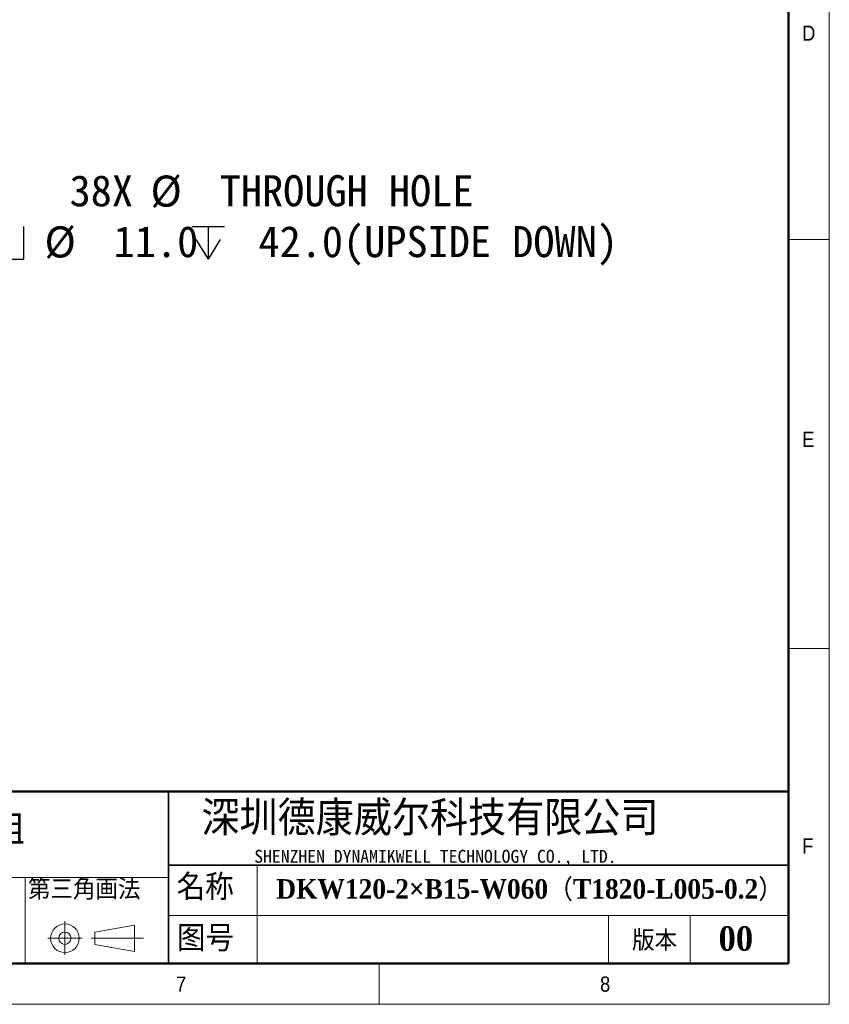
# Model space of a CAD drawing. Header units: millimetres. Extents: x 40 to 3320, y 40 to 2336.
# Tile 7 of 12: x 2528 to 3320, y 40 to 1003. Entities that reach past the tile are written whole.
import ezdxf

# ---------------------------------------------------------------- set-up
doc = ezdxf.new("R2010")
doc.units = ezdxf.units.MM
doc.header["$LTSCALE"] = 8
doc.layers.add('DIMNS', color=7, linetype='Continuous')
doc.layers.add('黑色实线', color=7, linetype='Continuous')
doc.styles.add('SLDTEXTSTYLE1', font='Gothic.ttf', dxfattribs={"width": 0.913})
doc.styles.add('SLDTEXTSTYLE2', font='timesbd.ttf', dxfattribs={"width": 0.933})
doc.styles.add('SLDTEXTSTYLE4', font='txt', dxfattribs={"bigfont": 'bigfont'})
doc.styles.add('SLDTEXTSTYLE5', font='txt', dxfattribs={"bigfont": 'bigfont'})
doc.styles.add('SLDTEXTSTYLE6', font='txt')
doc.styles.add('SLDTEXTSTYLE7', font='timesbd.ttf', dxfattribs={"width": 0.933, "bigfont": 'bigfont'})
doc.styles.add('SLDTEXTSTYLE8', font='txt')
doc.dimstyles.new('SLDDIMSTYLE4', dxfattribs={"dimtxt": 30.4, "dimasz": 16, "dimexe": 0, "dimexo": 0.0625, "dimgap": 7.6, "dimtad": 0, "dimtih": 1, "dimtoh": 1, "dimdec": 1, "dimrnd": 1e-09, "dimzin": 4, "dimdsep": 46, "dimtxsty": 'SLDTEXTSTYLE8', "dimsah": 1, "dimcen": 0, "dimadec": 0, "dimazin": 1, "dimtfac": 1, "dimtdec": 1, "dimtofl": 0, "dimtmove": 0, "dimatfit": 3, "dimfxl": 0, "dimfrac": 2, "dimtolj": 1, "dimtzin": 12, "dimarcsym": 0})

# ---------------------------------------------------------------- blocks, each defined once
blk = doc.blocks.new('SW_SYMBOL_HOLE_SPOT')
at = {"layer": '黑色实线', "color": 0}
for p, q in [((0, 7000), (0, 600)), ((12800, 600), (12800, 7000)), ((0, 600), (12800, 600))]:
    blk.add_line(p, q, dxfattribs=at)
blk = doc.blocks.new('SW_SYMBOL_HOLE_DEPTH')
at = {"layer": '黑色实线', "color": 0}
for p, q in [((0, 7000), (6400, 7000)), ((3200, 7000), (3200, 600)), ((800, 4440), (3200, 600)), ((5600, 4440), (3200, 600))]:
    blk.add_line(p, q, dxfattribs=at)
blk = doc.blocks.new('_D_28')
at = {"layer": '黑色实线'}
for p, q in [((2386.63, 735.1), (2430.23, 810.63)), ((2430.23, 810.63), (2455.88, 810.63))]:
    blk.add_line(p, q, dxfattribs=at)
blk.add_solid([(2386.63, 735.1), (2396.71, 747.76), (2392.55, 750.16)], dxfattribs=at)
at = {"layer": '黑色实线', "xscale": 0.004985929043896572, "yscale": 0.004985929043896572, "zscale": 0.004985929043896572}
for name, p in [('SW_SYMBOL_HOLE_SPOT', (2468.58, 765.64)), ('SW_SYMBOL_HOLE_DEPTH', (2696.63, 765.64))]:
    blk.add_blockref(name, p, dxfattribs=at)
at = {"layer": '黑色实线', "char_height": 30.4, "attachment_point": 1, "style": 'SLDTEXTSTYLE8'}
for s, insert in [('38X ', (2577.17, 850.82)), ('%%c', (2656.3, 850.52)), (' THROUGH HOLE', (2703.27, 850.82)), ('%%c', (2552.64, 800.78)), (' 11.0 ', (2599.61, 801.08)), (' 42.0(UPSIDE DOWN)', (2741.13, 801.08))]:
    blk.add_mtext(s, dxfattribs=dict(at, insert=insert))

msp = doc.modelspace()

# ---------------------------------------------------------------- linework, layer by layer
at = {"color": 7, "linetype": 'Continuous', "lineweight": 18}
for p, q in [((3320, 40), (3320, 2336)), ((3280, 2296), (3280, 80)), ((3280, 788), (3320, 788)), ((3280, 388), (3320, 388)), ((2760.7398642, 176), (2760.7398642, 80)), ((2201.4758613, 164), (2674.0064972, 164)), ((2533.8235685, 164), (2533.8235685, 80)), ((2674.0064972, 126.7204382), (3280, 126.7204382)), ((3104, 126.7204382), (3104, 80)), ((3184, 126.7204382), (3184, 80)), ((2572.6369816, 121.1881967), (2572.6369816, 88.504689)), ((2601.9065866, 110.5499805), (2640.7500893, 117.2694797)), ((2640.7500893, 117.2694797), (2640.7500893, 91.683194)), ((2601.9065866, 98.5499805), (2601.9065866, 110.5499805)), ((2555.9987653, 104.5499805), (2589.6093225, 104.5499805)), ((2598.4402248, 104.5499805), (2649.5575626, 104.5499805)), ((2601.9065866, 98.5499805), (2640.7500893, 91.683194)), ((80, 80), (3280, 80)), ((984, 80), (3280, 80)), ((2880, 80), (2880, 40)), ((40, 40), (3320, 40))]:
    msp.add_line(p, q, dxfattribs=at)
at = {"color": 7, "linetype": 'Continuous', "lineweight": 50}
for p, q in [((3280, 2296), (3280, 80)), ((3280, 248), (1464, 248)), ((80, 80), (3280, 80))]:
    msp.add_line(p, q, dxfattribs=at)
at = {"color": 7, "linetype": 'Continuous', "lineweight": 35}
for p, q in [((2674.0064972, 248), (2674.0064972, 80)), ((2674.0064972, 176), (3280, 176))]:
    msp.add_line(p, q, dxfattribs=at)
at = {"color": 7, "linetype": 'Continuous', "lineweight": 18}
for radius in [14, 6]:
    msp.add_circle((2572.6369816, 104.5499805), radius, dxfattribs=at)

# ---------------------------------------------------------------- texts
at = {"color": 7, "linetype": 'Continuous', "lineweight": 0}
for s, insert, char_height, attachment_point, style in [('D', (3293.3333333, 997.1704528), 14.8166667, 1, 'SLDTEXTSTYLE1'), ('E', (3293.3333333, 599.9106936), 14.8166667, 1, 'SLDTEXTSTYLE1'), ('深圳德康威尔科技有限公司', (2706.035275, 238.9403364), 33.866666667, 1, 'SLDTEXTSTYLE5'), ('{\\fSimSun|b1|i0|c134|p2;单轴模组}', (2404.0820271, 224.6368127), 25.4, 1, 'SLDTEXTSTYLE7'), ('F', (3293.3333333, 202.2338134), 14.8166667, 1, 'SLDTEXTSTYLE1'), ('SHENZHEN DYNAMIKWELL TECHNOLOGY CO., LTD.', (2757.7422597, 191.0601178), 12.7, 1, 'SLDTEXTSTYLE6'), ('名称', (2681.7878779, 167.243517), 25.4, 1, 'SLDTEXTSTYLE4'), ('DKW120-2×B15-W060（T1820-L005-0.2）', (2779.2438769, 162.3900317), 19.05, 1, 'SLDTEXTSTYLE7'), ('图号', (2682.128891, 117.170145), 25.4, 1, 'SLDTEXTSTYLE4'), ('00', (3228.6372553, 116.3460171), 24, 2, 'SLDTEXTSTYLE2'), ('版本', (3127.1953082, 112.3594717), 20, 1, 'SLDTEXTSTYLE4'), ('7', (2681.1653799, 67.1747364), 14.8166667, 1, 'SLDTEXTSTYLE1'), ('8', (3095.8188424, 67.1747364), 14.8166667, 1, 'SLDTEXTSTYLE1')]:
    msp.add_mtext(s, dxfattribs=dict(at, insert=insert, char_height=char_height, attachment_point=attachment_point, style=style))
at = {"layer": 'DIMNS', "color": 7, "insert": (2536.4839625, 162.4328436), "char_height": 20, "attachment_point": 1, "style": 'SLDTEXTSTYLE4'}
msp.add_mtext('第三角画法', dxfattribs=at)

# ---------------------------------------------------------------- dimensions: what is measured, and where the dimension line sits
at = {"layer": '黑色实线'}
dim = msp.add_diameter_dim_2p(p1=(2383.3266157, 729.3877396), p2=(2386.6266157, 735.1035073), text='38X %%c THROUGH HOLE\\P{\\fGDT;v}%%c <> {\\fGDT;x} 42.0(UPSIDE DOWN)\\P', dimstyle='SLDDIMSTYLE4', dxfattribs=at)
dim.commit()
dim.dimension.update_dxf_attribs({"geometry": '_D_28', "text_midpoint": (2796.0187715, 810.6344235), "dimtype": 163})

doc.saveas('drawing.dxf')
